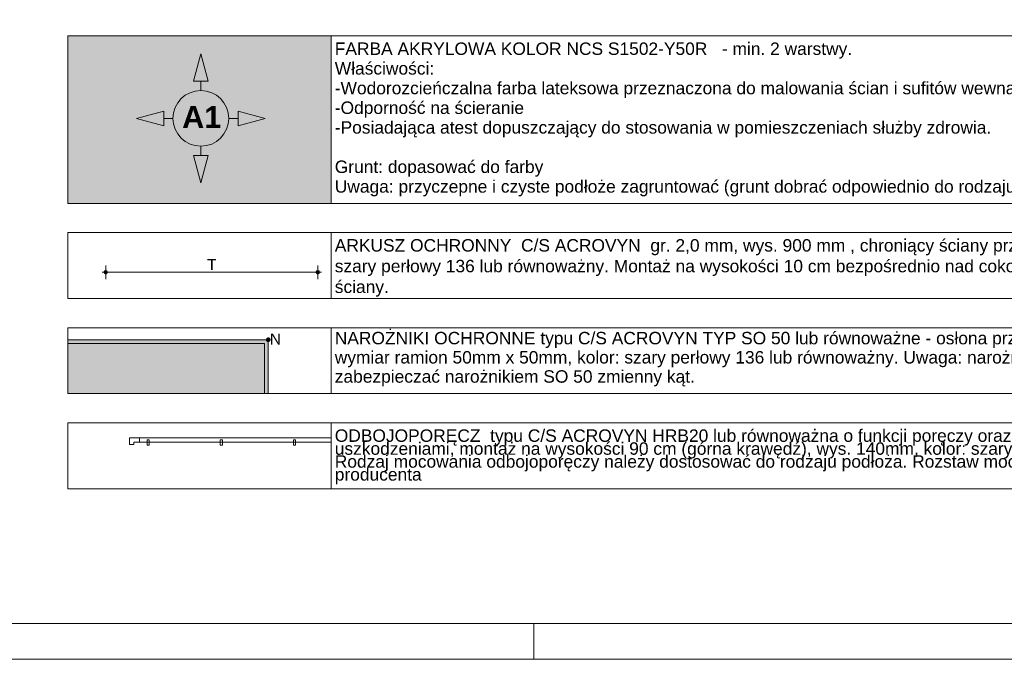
# Paper-space layout 'A-47 WYKOŃCZENIA ŚCIAN - PIĘTRO 2' of a CAD drawing. Header units: millimetres. Extents: x 0 to 500, y 0 to 350.
# Tile 1 of 17: x 70 to 204, y 0 to 87. Entities that reach past the tile are written whole.
import ezdxf
from ezdxf.xclip import XClip

# ---------------------------------------------------------------- set-up
doc = ezdxf.new("R2010")
doc.units = ezdxf.units.MM
doc.header["$MEASUREMENT"] = 0
doc.header["$XCLIPFRAME"] = 0
doc.linetypes.add('PRZERYWANA_DU_A', pattern=[550, 350, -200])
for name, color, linetype, lineweight in [('0_Nr_pióra__1', 7, 'Continuous', 20), ('0_Nr_pióra__2', 8, 'Continuous', 13), ('AR LEGENDY_Nr_pióra__2', 8, 'Continuous', 13), ('AR P NAROŻNIKI_Nr_pióra__1', 7, 'Continuous', 20), ('AR P NAROŻNIKI_Nr_pióra__2', 8, 'Continuous', 13), ('AR P PŁYTKI_Nr_pióra__2', 8, 'Continuous', 13)]:
    doc.layers.add(name, color=color, linetype=linetype, lineweight=lineweight)
for name, color, linetype in [('A__OKŁADZINY ŚCIAN', 7, 'Continuous'), ('A_podrys', 7, 'Continuous'), ('AR P NAROŻNIKI', 7, 'Continuous'), ('AR ŚCIANY ISTNIEJĄCE', 7, 'Continuous')]:
    doc.layers.add(name, color=color, linetype=linetype)
for name, color, linetype, lineweight, true_color in [('A__OKŁADZINY ŚCIAN_Nr_pióra__7', 7, 'Continuous', 18, 0x171717), ('A_Arkusz_Nr_pióra__255', 7, 'Continuous', 15, 0x242424), ('AR ODBOJOPORĘCZ_Nr_pióra__84', 7, 'Continuous', 5, 0x4a4a4a), ('AR P NAROŻNIKI_Nr_pióra__7', 7, 'Continuous', 18, 0x171717)]:
    doc.layers.add(name, color=color, linetype=linetype, lineweight=lineweight, true_color=true_color)
doc.styles.add('STYL_AUTOMATYCZNY_1', font='arial.ttf')
doc.styles.add('STYL_AUTOMATYCZNY_3', font='arial.ttf')
doc.styles.add('STYL_AUTOMATYCZNY_5', font='arial.ttf')

# ---------------------------------------------------------------- blocks, each defined once
blk = doc.blocks.new('Rysunek_3_3', base_point=(-2093.98, -379.53))
at = {"linetype": 'Continuous', "lineweight": 0, "true_color": 0xe1e1e1}
for points in [[(112.29, 62.37), (112.29, 85.27), (76.29, 85.27), (76.29, 62.37)], [(76.29, 43.21), (103.19, 43.21), (103.19, 36.34), (103.69, 36.34), (103.69, 43.71), (76.29, 43.71)]]:
    blk.add_hatch(color=254, dxfattribs=at).paths.add_polyline_path(points)
at = {"linetype": 'Continuous', "lineweight": 0, "true_color": 0x000000}
for points in [[(94.48, 82.81), (93.48, 79.08), (95.48, 79.08)], [(85.68, 74), (89.41, 73), (89.41, 75)], [(103.29, 74), (99.56, 75), (99.56, 73)], [(94.48, 65.2), (95.48, 68.93), (93.48, 68.93)]]:
    blk.add_hatch(color=18, dxfattribs=at).paths.add_polyline_path(points)
at = {"layer": 'A__OKŁADZINY ŚCIAN', "linetype": 'Continuous', "lineweight": 0, "true_color": 0x171717}
for points in [[(81.22, 52.95), (81.24, 52.85), (81.29, 52.77), (81.37, 52.71), (81.47, 52.7), (81.56, 52.71), (81.65, 52.77), (81.7, 52.85), (81.72, 52.95), (81.7, 53.04), (81.65, 53.12), (81.56, 53.18), (81.47, 53.2), (81.37, 53.18), (81.29, 53.12), (81.24, 53.04)], [(110.22, 52.95), (110.24, 52.85), (110.29, 52.77), (110.38, 52.71), (110.47, 52.7), (110.57, 52.71), (110.65, 52.77), (110.7, 52.85), (110.72, 52.95), (110.7, 53.04), (110.65, 53.12), (110.57, 53.18), (110.47, 53.2), (110.38, 53.18), (110.29, 53.12), (110.24, 53.04)]]:
    blk.add_hatch(color=250, dxfattribs=at).paths.add_polyline_path(points)
at = {"layer": 'AR P NAROŻNIKI', "linetype": 'Continuous', "lineweight": 0, "true_color": 0x171717}
blk.add_hatch(color=250, dxfattribs=at).paths.add_polyline_path([(103.94, 43.71, 1), (103.44, 43.71, 1)])
at = {"layer": 'AR ŚCIANY ISTNIEJĄCE', "linetype": 'Continuous', "lineweight": 0, "true_color": 0xb6b6b6}
blk.add_hatch(color=253, dxfattribs=at).paths.add_polyline_path([(76.29, 43.21), (76.29, 36.34), (103.19, 36.34), (103.19, 43.21)])
at = {"layer": '0_Nr_pióra__1', "color": 7, "linetype": 'Continuous', "lineweight": 20}
for p, q in [((94.48, 82.81), (93.48, 79.08)), ((94.48, 82.81), (95.48, 79.08)), ((95.48, 79.08), (93.48, 79.08)), ((94.48, 77.81), (94.48, 79.08)), ((85.68, 74), (89.41, 75)), ((89.41, 75), (89.41, 73)), ((99.56, 73), (99.56, 75)), ((103.29, 74), (99.56, 75)), ((85.68, 74), (89.41, 73)), ((90.68, 74), (89.41, 74)), ((98.29, 74), (99.56, 74)), ((103.29, 74), (99.56, 73)), ((94.48, 70.2), (94.48, 68.93)), ((93.48, 68.93), (95.48, 68.93)), ((94.48, 65.2), (93.48, 68.93)), ((94.48, 65.2), (95.48, 68.93))]:
    blk.add_line(p, q, dxfattribs=at)
blk.add_circle((94.48, 74), 3.81, dxfattribs=at)
at = {"layer": '0_Nr_pióra__2', "color": 8, "linetype": 'Continuous', "lineweight": 13}
for p, q in [((244.6, 85.27), (112.29, 85.27)), ((112.29, 85.27), (112.29, 62.37)), ((112.29, 62.37), (244.6, 62.37))]:
    blk.add_line(p, q, dxfattribs=at)
at = {"layer": '0_Nr_pióra__2', "color": 8, "linetype": 'Continuous', "lineweight": 13, "flags": 128}
for points in [[(112.29, 62.37), (112.29, 85.27), (76.29, 85.27), (76.29, 62.37)], [(76.29, 43.21), (76.29, 43.71), (103.69, 43.71), (103.69, 36.34), (103.19, 36.34), (103.19, 43.21)]]:
    blk.add_lwpolyline(points, close=True, dxfattribs=at)
at = {"layer": 'A__OKŁADZINY ŚCIAN_Nr_pióra__7', "color": 250, "linetype": 'Continuous', "lineweight": 18, "true_color": 0x171717}
for p, q in [((81.47, 53.2), (81.47, 53.88)), ((110.47, 53.2), (110.47, 53.88)), ((80.97, 52.95), (81.22, 52.95)), ((81.47, 52.01), (81.47, 52.7)), ((81.72, 52.95), (110.22, 52.95)), ((110.47, 52.01), (110.47, 52.7)), ((110.72, 52.95), (110.97, 52.95))]:
    blk.add_line(p, q, dxfattribs=at)
for centre in [(81.47, 52.95), (110.47, 52.95)]:
    blk.add_circle(centre, 0.25, dxfattribs=at)
at = {"layer": 'AR LEGENDY_Nr_pióra__2', "color": 8, "linetype": 'Continuous', "lineweight": 13}
for p, q in [((244.6, 58.37), (112.29, 58.37)), ((112.29, 58.37), (112.29, 49.35)), ((112.29, 49.35), (244.6, 49.35)), ((244.6, 45.35), (112.29, 45.35)), ((112.29, 45.35), (112.29, 36.34)), ((112.29, 36.34), (244.6, 36.34)), ((244.6, 32.34), (112.29, 32.34)), ((112.29, 32.34), (112.29, 23.32)), ((112.29, 23.32), (244.6, 23.32))]:
    blk.add_line(p, q, dxfattribs=at)
at = {"layer": 'AR ODBOJOPORĘCZ_Nr_pióra__84', "color": 251, "linetype": 'Continuous', "lineweight": 5, "true_color": 0x4a4a4a}
for p, q in [((84.72, 29.4), (84.72, 30.3)), ((84.72, 29.4), (84.72, 30.3)), ((84.72, 30.3), (112.29, 30.3)), ((85.31, 29.7), (112.29, 29.7)), ((85.31, 29.4), (85.31, 29.7)), ((86.07, 29.7), (86.07, 30.3)), ((87.13, 30.03), (87.13, 29.3)), ((87.13, 30.03), (87.43, 30.03)), ((87.43, 30.03), (87.43, 29.3)), ((97.13, 30.03), (97.13, 29.3)), ((97.13, 30.03), (97.43, 30.03)), ((97.43, 30.03), (97.43, 29.3)), ((107.13, 30.03), (107.13, 29.3)), ((107.13, 30.03), (107.43, 30.03)), ((107.43, 30.03), (107.43, 29.3)), ((84.72, 29.4), (85.31, 29.4)), ((87.13, 29.3), (87.43, 29.3)), ((97.13, 29.3), (97.43, 29.3)), ((107.13, 29.3), (107.43, 29.3))]:
    blk.add_line(p, q, dxfattribs=at)
at = {"layer": 'AR P NAROŻNIKI_Nr_pióra__1', "color": 7, "linetype": 'Continuous', "lineweight": 20}
blk.add_circle((103.69, 43.71), 0.25, dxfattribs=at)
at = {"layer": 'AR P NAROŻNIKI_Nr_pióra__2', "color": 8, "linetype": 'PRZERYWANA_DU_A', "lineweight": 13, "flags": 128}
blk.add_lwpolyline([(103.94, 43.71, 1), (103.44, 43.71, 1)], format="xyb", close=True, dxfattribs=at)
at = {"layer": 'AR P PŁYTKI_Nr_pióra__2', "color": 8, "linetype": 'Continuous', "lineweight": 13, "flags": 128}
for points in [[(112.29, 58.37), (112.29, 49.35), (76.29, 49.35), (76.29, 58.37)], [(112.29, 45.35), (112.29, 36.34), (76.29, 36.34), (76.29, 45.35)], [(112.29, 32.34), (112.29, 23.32), (76.29, 23.32), (76.29, 32.34)]]:
    blk.add_lwpolyline(points, close=True, dxfattribs=at)
at = {"layer": '0_Nr_pióra__1', "color": 7, "linetype": 'Continuous', "lineweight": 20, "insert": (91.92, 74.17), "char_height": 3, "attachment_point": 4, "style": 'STYL_AUTOMATYCZNY_3'}
blk.add_mtext('\\A1;{\\pql;\\fArial|b1|i0|c238|p0;\\W1.000000;A1}', dxfattribs=at)
at = {"layer": '0_Nr_pióra__2', "color": 8, "linetype": 'Continuous', "lineweight": 13, "insert": (112.79, 84.38), "char_height": 1.7, "attachment_point": 1, "line_spacing_factor": 0.949866, "style": 'STYL_AUTOMATYCZNY_1'}
blk.add_mtext('\\A1;{\\pql;\\fArial|b0|i0|c238|p0;\\W1.000000;FARBA AKRYLOWA KOLOR NCS S1502-Y50R   - min. 2 warstwy.\\P\\pql;\\fArial|b0|i0|c238|p0;\\W1.000000;Właściwości:\\P\\pql;\\fArial|b0|i0|c238|p0;\\W1.000000;-Wodorozcieńczalna farba lateksowa przeznaczona do malowania ścian i sufitów wewnątrz budynków.\\P\\pql;\\fArial|b0|i0|c238|p0;\\W1.000000;-Odporność na ścieranie\\P\\pql;\\fArial|b0|i0|c238|p0;\\W1.000000;-Posiadająca atest dopuszczający do stosowania w pomieszczeniach służby zdrowia.\\P\\pql;\\fRomanS|b0|i0|c238|p0;\\W1.000000;\\P\\pql;\\fArial|b0|i0|c238|p0;\\W1.000000;Grunt: dopasować do farby\\P\\pql;\\fArial|b0|i0|c238|p0;\\W1.000000;Uwaga: przyczepne i czyste podłoże zagruntować (grunt dobrać odpowiednio do rodzaju podłoża). }', dxfattribs=at)
at = {"layer": 'A__OKŁADZINY ŚCIAN_Nr_pióra__7', "color": 250, "linetype": 'Continuous', "lineweight": 18, "true_color": 0x171717, "insert": (95.34, 53.25), "char_height": 1.5, "width": 1.2566, "attachment_point": 7, "style": 'STYL_AUTOMATYCZNY_5'}
blk.add_mtext('\\A1;{\\pql;\\fArial|b0|i0|c238|p0;\\W1.000000;T}', dxfattribs=at)
at = {"layer": 'AR LEGENDY_Nr_pióra__2', "color": 8, "linetype": 'Continuous', "lineweight": 13, "insert": (112.79, 57.48), "char_height": 1.7, "width": 131.3066, "attachment_point": 1, "style": 'STYL_AUTOMATYCZNY_1'}
blk.add_mtext('\\A1;{\\pql;\\fArial|b0|i0|c238|p0;\\W1.000000;ARKUSZ OCHRONNY  C/S ACROVYN  gr. 2,0 mm, wys. 900 mm , chroniący ściany przed wszelkimi uszkodzeniami; kolor: szary perłowy 136 lub równoważny. Montaż na wysokości 10 cm bezpośrednio nad cokołem posadzki, bezpośrednio do ściany.\\P\\pql;\\fArial|b0|i0|c238|p0;\\W1.000000;}', dxfattribs=at)
at = {"layer": 'AR LEGENDY_Nr_pióra__2', "color": 8, "linetype": 'Continuous', "lineweight": 13, "char_height": 1.7, "width": 131.3066, "attachment_point": 1, "style": 'STYL_AUTOMATYCZNY_1'}
for s, insert, line_spacing_factor in [('\\A1;{\\pql;\\fArial|b0|i0|c238|p0;\\W1.000000;NAROŻNIKI OCHRONNE typu C/S ACROVYN TYP SO 50 lub równoważne - osłona przeciwuderzeniowa, wysokość 65cm, wymiar ramion 50mm x 50mm, kolor: szary perłowy 136 lub równoważny. Uwaga: narożniki o kącie różnym od 90 ° zabezpieczać narożnikiem SO 50 zmienny kąt. }', (112.79, 44.79), 0.926071), ('\\A1;{\\pql;\\fArial|b0|i0|c238|p0;\\W1.000000;ODBOJOPORĘCZ  typu C/S ACROVYN HRB20 lub równoważna o funkcji poręczy oraz ochrony ściany przed wszelkimi uszkodzeniami, montaż na wysokości 90 cm (górna krawędź), wys. 140mm, kolor: szary perłowy 136 lub równoważny. Rodzaj mocowania odbojoporęczy należy dostosować do rodzaju podłoża. Rozstaw mocowań wg. specyfikacji technicznej producenta}', (112.79, 31.45), 0.623783)]:
    blk.add_mtext(s, dxfattribs=dict(at, insert=insert, line_spacing_factor=line_spacing_factor))
at = {"layer": 'AR P NAROŻNIKI_Nr_pióra__7', "color": 250, "linetype": 'Continuous', "lineweight": 18, "true_color": 0x171717, "insert": (103.92, 43.81), "char_height": 1.5, "attachment_point": 4, "style": 'STYL_AUTOMATYCZNY_1'}
blk.add_mtext('\\A1;{\\pql;\\fArial|b0|i0|c238|p0;\\W1.000000;N}', dxfattribs=at)

psp = doc.layouts.new('A-47 WYKOŃCZENIA ŚCIAN - PIĘTRO 2')

# ---------------------------------------------------------------- linework, layer by layer
at = {"layer": 'A_Arkusz_Nr_pióra__255', "color": 250, "linetype": 'Continuous', "lineweight": 15, "true_color": 0x242424}
for p, q in [((495.1, 4.9), (29.9, 4.9)), ((140, 0), (140, 4.9))]:
    psp.add_line(p, q, dxfattribs=at)
at = {"layer": 'A_Arkusz_Nr_pióra__255', "color": 250, "linetype": 'Continuous', "lineweight": 15, "true_color": 0x242424, "flags": 128}
psp.add_lwpolyline([(0, 350), (500, 350), (500, 0), (0, 0)], close=True, dxfattribs=at)

# ---------------------------------------------------------------- block references
at = {"layer": 'A_podrys', "color": 37, "linetype": 'Continuous', "lineweight": 5, "true_color": 0x656532}
ref = psp.add_blockref('Rysunek_3_3', (-2093.98, -379.53), dxfattribs=at)
XClip(ref).set_block_clipping_path([(71.3155648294, 18.3248926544), (249.5818795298, 93.7392325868)])

doc.saveas('drawing.dxf')
